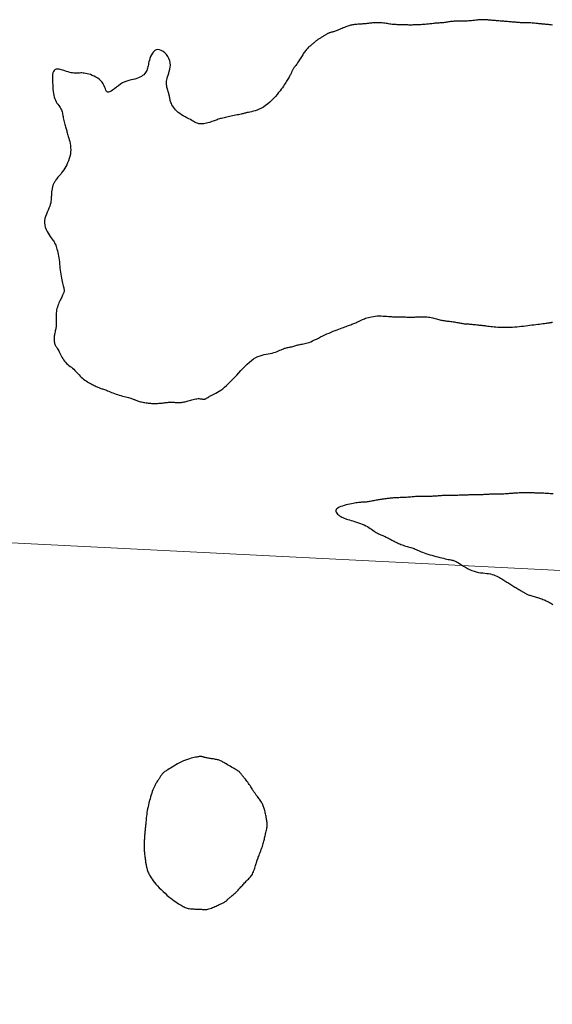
# Model space of a CAD drawing. Header units: millimetres. Extents: x 32690613 to 32693367, y 5343692 to 5344708.
# Tile 178 of 256: x 32692426 to 32692456, y 5344054 to 5344111. Entities that reach past the tile are written whole.
import ezdxf

# ---------------------------------------------------------------- set-up
doc = ezdxf.new("R2010")
doc.units = ezdxf.units.MM
doc.header["$LTSCALE"] = 20
doc.layers.get('0').update_dxf_attribs({"lineweight": 18})
doc.layers.get('Defpoints').update_dxf_attribs({"color": 11, "lineweight": 18})
doc.layers.add('02-DGM_HL_493.50', color=112, linetype='Continuous')
doc.layers.add('02-DGM_HL_494.00', color=122, linetype='Continuous')

# ---------------------------------------------------------------- blocks, each defined once
blk = doc.blocks.new('A$C78070446')
blk.add_line((4469470.041, 5342631.206), (4470219.624, 5342563.955))

msp = doc.modelspace()

# ---------------------------------------------------------------- linework, layer by layer
at = {"layer": '02-DGM_HL_493.50', "elevation": 493.5, "flags": 128}
msp.add_lwpolyline([(32692456.537, 5344083.616), (32692456.48, 5344083.617), (32692456.419, 5344083.618), (32692456.354, 5344083.62), (32692456.287, 5344083.624), (32692456.216, 5344083.627), (32692456.144, 5344083.631), (32692456.071, 5344083.635), (32692455.997, 5344083.64), (32692455.923, 5344083.644), (32692455.85, 5344083.647), (32692455.779, 5344083.65), (32692455.709, 5344083.653), (32692455.641, 5344083.655), (32692455.573, 5344083.657), (32692455.507, 5344083.658), (32692455.442, 5344083.66), (32692455.378, 5344083.661), (32692455.315, 5344083.662), (32692455.253, 5344083.663), (32692455.192, 5344083.664), (32692455.131, 5344083.664), (32692455.07, 5344083.665), (32692455.01, 5344083.666), (32692454.949, 5344083.666), (32692454.889, 5344083.666), (32692454.828, 5344083.665), (32692454.767, 5344083.664), (32692454.706, 5344083.663), (32692454.644, 5344083.661), (32692454.582, 5344083.659), (32692454.52, 5344083.656), (32692454.458, 5344083.653), (32692454.395, 5344083.649), (32692454.333, 5344083.645), (32692454.271, 5344083.641), (32692454.208, 5344083.636), (32692454.146, 5344083.631), (32692454.084, 5344083.626), (32692454.022, 5344083.621), (32692453.961, 5344083.616), (32692453.9, 5344083.611), (32692453.839, 5344083.606), (32692453.779, 5344083.602), (32692453.718, 5344083.599), (32692453.658, 5344083.596), (32692453.598, 5344083.593), (32692453.538, 5344083.591), (32692453.477, 5344083.589), (32692453.416, 5344083.588), (32692453.354, 5344083.587), (32692453.291, 5344083.587), (32692453.227, 5344083.587), (32692453.163, 5344083.587), (32692453.098, 5344083.587), (32692453.032, 5344083.586), (32692452.966, 5344083.585), (32692452.9, 5344083.584), (32692452.834, 5344083.582), (32692452.768, 5344083.579), (32692452.702, 5344083.575), (32692452.636, 5344083.571), (32692452.571, 5344083.567), (32692452.506, 5344083.562), (32692452.442, 5344083.558), (32692452.378, 5344083.555), (32692452.315, 5344083.552), (32692452.253, 5344083.55), (32692452.192, 5344083.548), (32692452.131, 5344083.548), (32692452.071, 5344083.548), (32692452.011, 5344083.548), (32692451.951, 5344083.548), (32692451.89, 5344083.548), (32692451.83, 5344083.547), (32692451.769, 5344083.547), (32692451.708, 5344083.545), (32692451.646, 5344083.544), (32692451.584, 5344083.542), (32692451.522, 5344083.54), (32692451.46, 5344083.538), (32692451.397, 5344083.535), (32692451.335, 5344083.533), (32692451.273, 5344083.531), (32692451.21, 5344083.528), (32692451.147, 5344083.526), (32692451.084, 5344083.524), (32692451.021, 5344083.522), (32692450.958, 5344083.521), (32692450.894, 5344083.519), (32692450.83, 5344083.519), (32692450.765, 5344083.519), (32692450.7, 5344083.519), (32692450.634, 5344083.519), (32692450.569, 5344083.519), (32692450.504, 5344083.519), (32692450.439, 5344083.518), (32692450.376, 5344083.517), (32692450.313, 5344083.515), (32692450.251, 5344083.512), (32692450.19, 5344083.509), (32692450.129, 5344083.504), (32692450.069, 5344083.5), (32692450.01, 5344083.495), (32692449.95, 5344083.489), (32692449.89, 5344083.484), (32692449.83, 5344083.48), (32692449.77, 5344083.476), (32692449.709, 5344083.472), (32692449.647, 5344083.469), (32692449.586, 5344083.466), (32692449.523, 5344083.464), (32692449.461, 5344083.463), (32692449.399, 5344083.462), (32692449.336, 5344083.461), (32692449.274, 5344083.462), (32692449.211, 5344083.462), (32692449.149, 5344083.463), (32692449.086, 5344083.464), (32692449.023, 5344083.464), (32692448.961, 5344083.464), (32692448.898, 5344083.463), (32692448.836, 5344083.461), (32692448.773, 5344083.458), (32692448.711, 5344083.454), (32692448.649, 5344083.449), (32692448.586, 5344083.444), (32692448.524, 5344083.438), (32692448.462, 5344083.433), (32692448.399, 5344083.427), (32692448.337, 5344083.422), (32692448.275, 5344083.418), (32692448.212, 5344083.414), (32692448.15, 5344083.41), (32692448.087, 5344083.407), (32692448.025, 5344083.404), (32692447.963, 5344083.401), (32692447.9, 5344083.399), (32692447.838, 5344083.396), (32692447.775, 5344083.394), (32692447.713, 5344083.391), (32692447.65, 5344083.389), (32692447.588, 5344083.386), (32692447.525, 5344083.382), (32692447.463, 5344083.379), (32692447.401, 5344083.374), (32692447.338, 5344083.369), (32692447.276, 5344083.364), (32692447.214, 5344083.357), (32692447.152, 5344083.351), (32692447.091, 5344083.344), (32692447.03, 5344083.336), (32692446.97, 5344083.329), (32692446.912, 5344083.321), (32692446.854, 5344083.314), (32692446.798, 5344083.306), (32692446.742, 5344083.299), (32692446.687, 5344083.291), (32692446.631, 5344083.283), (32692446.575, 5344083.275), (32692446.518, 5344083.265), (32692446.459, 5344083.255), (32692446.398, 5344083.244), (32692446.335, 5344083.231), (32692446.27, 5344083.217), (32692446.204, 5344083.203), (32692446.138, 5344083.19), (32692446.072, 5344083.176), (32692446.008, 5344083.164), (32692445.946, 5344083.154), (32692445.888, 5344083.145), (32692445.832, 5344083.139), (32692445.78, 5344083.134), (32692445.729, 5344083.131), (32692445.678, 5344083.129), (32692445.627, 5344083.127), (32692445.574, 5344083.125), (32692445.518, 5344083.122), (32692445.458, 5344083.117), (32692445.393, 5344083.111), (32692445.323, 5344083.102), (32692445.248, 5344083.091), (32692445.167, 5344083.078), (32692445.082, 5344083.062), (32692444.992, 5344083.044), (32692444.896, 5344083.023), (32692444.795, 5344082.999), (32692444.69, 5344082.973), (32692444.583, 5344082.944), (32692444.479, 5344082.912), (32692444.38, 5344082.877), (32692444.29, 5344082.84), (32692444.213, 5344082.799), (32692444.152, 5344082.755), (32692444.112, 5344082.709), (32692444.094, 5344082.659), (32692444.096, 5344082.608), (32692444.116, 5344082.556), (32692444.151, 5344082.503), (32692444.197, 5344082.452), (32692444.253, 5344082.403), (32692444.313, 5344082.358), (32692444.377, 5344082.316), (32692444.441, 5344082.279), (32692444.506, 5344082.247), (32692444.573, 5344082.218), (32692444.643, 5344082.191), (32692444.716, 5344082.166), (32692444.794, 5344082.141), (32692444.879, 5344082.116), (32692444.97, 5344082.089), (32692445.068, 5344082.06), (32692445.173, 5344082.029), (32692445.281, 5344081.996), (32692445.392, 5344081.959), (32692445.503, 5344081.921), (32692445.611, 5344081.879), (32692445.716, 5344081.835), (32692445.816, 5344081.788), (32692445.908, 5344081.739), (32692445.993, 5344081.687), (32692446.072, 5344081.635), (32692446.147, 5344081.582), (32692446.217, 5344081.531), (32692446.285, 5344081.482), (32692446.35, 5344081.436), (32692446.415, 5344081.395), (32692446.479, 5344081.358), (32692446.542, 5344081.326), (32692446.606, 5344081.296), (32692446.67, 5344081.269), (32692446.733, 5344081.244), (32692446.797, 5344081.218), (32692446.86, 5344081.192), (32692446.924, 5344081.165), (32692446.988, 5344081.135), (32692447.052, 5344081.102), (32692447.115, 5344081.069), (32692447.179, 5344081.034), (32692447.243, 5344080.998), (32692447.307, 5344080.963), (32692447.371, 5344080.927), (32692447.435, 5344080.893), (32692447.499, 5344080.859), (32692447.563, 5344080.827), (32692447.627, 5344080.797), (32692447.692, 5344080.767), (32692447.758, 5344080.74), (32692447.824, 5344080.714), (32692447.892, 5344080.689), (32692447.961, 5344080.666), (32692448.031, 5344080.644), (32692448.103, 5344080.624), (32692448.174, 5344080.604), (32692448.246, 5344080.585), (32692448.316, 5344080.565), (32692448.386, 5344080.545), (32692448.453, 5344080.524), (32692448.518, 5344080.501), (32692448.58, 5344080.477), (32692448.641, 5344080.45), (32692448.702, 5344080.422), (32692448.764, 5344080.393), (32692448.83, 5344080.362), (32692448.9, 5344080.33), (32692448.976, 5344080.298), (32692449.061, 5344080.264), (32692449.154, 5344080.23), (32692449.255, 5344080.195), (32692449.363, 5344080.16), (32692449.475, 5344080.126), (32692449.59, 5344080.092), (32692449.707, 5344080.059), (32692449.824, 5344080.028), (32692449.939, 5344079.998), (32692450.051, 5344079.97), (32692450.159, 5344079.944), (32692450.262, 5344079.92), (32692450.359, 5344079.898), (32692450.451, 5344079.878), (32692450.535, 5344079.86), (32692450.611, 5344079.844), (32692450.679, 5344079.83), (32692450.738, 5344079.817), (32692450.79, 5344079.805), (32692450.838, 5344079.792), (32692450.885, 5344079.776), (32692450.934, 5344079.756), (32692450.988, 5344079.73), (32692451.049, 5344079.697), (32692451.12, 5344079.655), (32692451.203, 5344079.603), (32692451.297, 5344079.544), (32692451.401, 5344079.479), (32692451.513, 5344079.413), (32692451.631, 5344079.347), (32692451.753, 5344079.285), (32692451.879, 5344079.228), (32692452.005, 5344079.181), (32692452.132, 5344079.144), (32692452.257, 5344079.117), (32692452.38, 5344079.097), (32692452.501, 5344079.082), (32692452.619, 5344079.07), (32692452.733, 5344079.058), (32692452.842, 5344079.044), (32692452.946, 5344079.026), (32692453.043, 5344079.002), (32692453.136, 5344078.972), (32692453.223, 5344078.938), (32692453.305, 5344078.901), (32692453.382, 5344078.861), (32692453.455, 5344078.821), (32692453.525, 5344078.78), (32692453.59, 5344078.74), (32692453.653, 5344078.701), (32692453.713, 5344078.665), (32692453.771, 5344078.629), (32692453.828, 5344078.595), (32692453.883, 5344078.56), (32692453.939, 5344078.527), (32692453.995, 5344078.492), (32692454.052, 5344078.457), (32692454.11, 5344078.422), (32692454.17, 5344078.385), (32692454.229, 5344078.349), (32692454.289, 5344078.312), (32692454.348, 5344078.276), (32692454.405, 5344078.241), (32692454.46, 5344078.207), (32692454.513, 5344078.175), (32692454.563, 5344078.145), (32692454.61, 5344078.116), (32692454.654, 5344078.089), (32692454.695, 5344078.064), (32692454.734, 5344078.04), (32692454.77, 5344078.018), (32692454.805, 5344077.997), (32692454.838, 5344077.977), (32692454.869, 5344077.958), (32692454.9, 5344077.939), (32692454.93, 5344077.922), (32692454.962, 5344077.904), (32692454.994, 5344077.887), (32692455.03, 5344077.871), (32692455.068, 5344077.854), (32692455.11, 5344077.837), (32692455.157, 5344077.82), (32692455.208, 5344077.802), (32692455.262, 5344077.785), (32692455.319, 5344077.767), (32692455.379, 5344077.749), (32692455.44, 5344077.73), (32692455.503, 5344077.712), (32692455.566, 5344077.694), (32692455.629, 5344077.675), (32692455.693, 5344077.657), (32692455.756, 5344077.637), (32692455.819, 5344077.617), (32692455.883, 5344077.595), (32692455.946, 5344077.572), (32692456.01, 5344077.547), (32692456.073, 5344077.519), (32692456.137, 5344077.489), (32692456.201, 5344077.457), (32692456.265, 5344077.422), (32692456.329, 5344077.386), (32692456.393, 5344077.349), (32692456.457, 5344077.311), (32692456.521, 5344077.272)], dxfattribs=at)
at = {"layer": '02-DGM_HL_494.00', "elevation": 494, "flags": 128}
msp.add_lwpolyline([(32692456.487, 5344110.441), (32692456.411, 5344110.449), (32692456.334, 5344110.457), (32692456.258, 5344110.464), (32692456.186, 5344110.472), (32692456.12, 5344110.478), (32692456.061, 5344110.485), (32692456.008, 5344110.49), (32692455.959, 5344110.495), (32692455.913, 5344110.5), (32692455.868, 5344110.504), (32692455.823, 5344110.509), (32692455.775, 5344110.514), (32692455.722, 5344110.52), (32692455.665, 5344110.525), (32692455.602, 5344110.532), (32692455.536, 5344110.538), (32692455.468, 5344110.545), (32692455.4, 5344110.551), (32692455.331, 5344110.556), (32692455.264, 5344110.561), (32692455.199, 5344110.565), (32692455.138, 5344110.567), (32692455.081, 5344110.569), (32692455.026, 5344110.57), (32692454.974, 5344110.57), (32692454.923, 5344110.57), (32692454.873, 5344110.57), (32692454.823, 5344110.571), (32692454.773, 5344110.572), (32692454.722, 5344110.574), (32692454.67, 5344110.576), (32692454.617, 5344110.579), (32692454.563, 5344110.583), (32692454.507, 5344110.587), (32692454.449, 5344110.592), (32692454.39, 5344110.597), (32692454.328, 5344110.602), (32692454.264, 5344110.608), (32692454.198, 5344110.613), (32692454.131, 5344110.619), (32692454.062, 5344110.625), (32692453.992, 5344110.631), (32692453.921, 5344110.637), (32692453.85, 5344110.643), (32692453.778, 5344110.649), (32692453.707, 5344110.655), (32692453.635, 5344110.661), (32692453.564, 5344110.667), (32692453.494, 5344110.673), (32692453.425, 5344110.679), (32692453.358, 5344110.685), (32692453.292, 5344110.691), (32692453.228, 5344110.696), (32692453.167, 5344110.701), (32692453.107, 5344110.706), (32692453.05, 5344110.711), (32692452.994, 5344110.716), (32692452.941, 5344110.721), (32692452.889, 5344110.725), (32692452.839, 5344110.729), (32692452.79, 5344110.734), (32692452.743, 5344110.738), (32692452.696, 5344110.741), (32692452.65, 5344110.744), (32692452.602, 5344110.747), (32692452.552, 5344110.748), (32692452.5, 5344110.748), (32692452.445, 5344110.746), (32692452.385, 5344110.743), (32692452.32, 5344110.738), (32692452.251, 5344110.732), (32692452.178, 5344110.724), (32692452.102, 5344110.716), (32692452.024, 5344110.707), (32692451.945, 5344110.699), (32692451.866, 5344110.69), (32692451.786, 5344110.682), (32692451.708, 5344110.676), (32692451.631, 5344110.67), (32692451.555, 5344110.665), (32692451.481, 5344110.662), (32692451.41, 5344110.659), (32692451.34, 5344110.657), (32692451.273, 5344110.655), (32692451.209, 5344110.655), (32692451.148, 5344110.655), (32692451.09, 5344110.655), (32692451.034, 5344110.656), (32692450.979, 5344110.656), (32692450.926, 5344110.656), (32692450.873, 5344110.655), (32692450.821, 5344110.652), (32692450.769, 5344110.648), (32692450.716, 5344110.643), (32692450.662, 5344110.636), (32692450.607, 5344110.627), (32692450.551, 5344110.618), (32692450.495, 5344110.609), (32692450.436, 5344110.6), (32692450.377, 5344110.591), (32692450.315, 5344110.583), (32692450.252, 5344110.576), (32692450.188, 5344110.57), (32692450.122, 5344110.565), (32692450.055, 5344110.56), (32692449.989, 5344110.555), (32692449.922, 5344110.55), (32692449.855, 5344110.545), (32692449.789, 5344110.54), (32692449.723, 5344110.533), (32692449.659, 5344110.526), (32692449.595, 5344110.519), (32692449.531, 5344110.511), (32692449.469, 5344110.503), (32692449.406, 5344110.496), (32692449.344, 5344110.489), (32692449.281, 5344110.483), (32692449.219, 5344110.477), (32692449.157, 5344110.472), (32692449.094, 5344110.468), (32692449.032, 5344110.465), (32692448.969, 5344110.462), (32692448.907, 5344110.459), (32692448.844, 5344110.456), (32692448.782, 5344110.454), (32692448.72, 5344110.451), (32692448.657, 5344110.449), (32692448.595, 5344110.447), (32692448.532, 5344110.445), (32692448.47, 5344110.444), (32692448.407, 5344110.443), (32692448.345, 5344110.443), (32692448.282, 5344110.444), (32692448.219, 5344110.445), (32692448.157, 5344110.447), (32692448.095, 5344110.45), (32692448.033, 5344110.452), (32692447.971, 5344110.455), (32692447.91, 5344110.458), (32692447.85, 5344110.46), (32692447.79, 5344110.461), (32692447.731, 5344110.462), (32692447.673, 5344110.463), (32692447.615, 5344110.463), (32692447.557, 5344110.464), (32692447.499, 5344110.465), (32692447.439, 5344110.468), (32692447.379, 5344110.472), (32692447.317, 5344110.479), (32692447.253, 5344110.487), (32692447.188, 5344110.498), (32692447.12, 5344110.509), (32692447.05, 5344110.521), (32692446.978, 5344110.533), (32692446.904, 5344110.544), (32692446.828, 5344110.554), (32692446.75, 5344110.562), (32692446.669, 5344110.568), (32692446.587, 5344110.571), (32692446.505, 5344110.572), (32692446.424, 5344110.572), (32692446.345, 5344110.57), (32692446.27, 5344110.566), (32692446.199, 5344110.562), (32692446.133, 5344110.557), (32692446.074, 5344110.551), (32692446.02, 5344110.545), (32692445.969, 5344110.539), (32692445.921, 5344110.533), (32692445.872, 5344110.526), (32692445.823, 5344110.52), (32692445.771, 5344110.514), (32692445.714, 5344110.509), (32692445.652, 5344110.504), (32692445.585, 5344110.499), (32692445.515, 5344110.494), (32692445.444, 5344110.49), (32692445.372, 5344110.485), (32692445.301, 5344110.48), (32692445.232, 5344110.475), (32692445.168, 5344110.468), (32692445.108, 5344110.461), (32692445.052, 5344110.453), (32692444.998, 5344110.443), (32692444.947, 5344110.432), (32692444.895, 5344110.418), (32692444.842, 5344110.402), (32692444.786, 5344110.384), (32692444.727, 5344110.362), (32692444.663, 5344110.337), (32692444.595, 5344110.31), (32692444.525, 5344110.281), (32692444.453, 5344110.251), (32692444.382, 5344110.221), (32692444.311, 5344110.191), (32692444.244, 5344110.164), (32692444.18, 5344110.138), (32692444.121, 5344110.115), (32692444.066, 5344110.095), (32692444.016, 5344110.077), (32692443.97, 5344110.062), (32692443.927, 5344110.048), (32692443.888, 5344110.036), (32692443.852, 5344110.025), (32692443.818, 5344110.015), (32692443.786, 5344110.006), (32692443.755, 5344109.997), (32692443.726, 5344109.987), (32692443.697, 5344109.978), (32692443.669, 5344109.967), (32692443.641, 5344109.955), (32692443.612, 5344109.941), (32692443.582, 5344109.925), (32692443.551, 5344109.907), (32692443.518, 5344109.887), (32692443.484, 5344109.866), (32692443.449, 5344109.843), (32692443.413, 5344109.819), (32692443.376, 5344109.794), (32692443.338, 5344109.769), (32692443.3, 5344109.745), (32692443.261, 5344109.721), (32692443.222, 5344109.697), (32692443.183, 5344109.674), (32692443.145, 5344109.651), (32692443.108, 5344109.628), (32692443.072, 5344109.605), (32692443.039, 5344109.583), (32692443.007, 5344109.561), (32692442.978, 5344109.539), (32692442.95, 5344109.517), (32692442.924, 5344109.494), (32692442.898, 5344109.471), (32692442.871, 5344109.447), (32692442.843, 5344109.423), (32692442.814, 5344109.396), (32692442.781, 5344109.369), (32692442.745, 5344109.339), (32692442.706, 5344109.308), (32692442.665, 5344109.276), (32692442.623, 5344109.241), (32692442.579, 5344109.204), (32692442.536, 5344109.166), (32692442.494, 5344109.126), (32692442.453, 5344109.083), (32692442.414, 5344109.039), (32692442.377, 5344108.993), (32692442.341, 5344108.945), (32692442.306, 5344108.895), (32692442.272, 5344108.843), (32692442.238, 5344108.79), (32692442.203, 5344108.734), (32692442.169, 5344108.678), (32692442.133, 5344108.619), (32692442.096, 5344108.56), (32692442.059, 5344108.501), (32692442.022, 5344108.442), (32692441.985, 5344108.384), (32692441.949, 5344108.328), (32692441.913, 5344108.274), (32692441.878, 5344108.224), (32692441.844, 5344108.178), (32692441.811, 5344108.135), (32692441.78, 5344108.095), (32692441.75, 5344108.058), (32692441.723, 5344108.022), (32692441.697, 5344107.989), (32692441.674, 5344107.956), (32692441.653, 5344107.924), (32692441.635, 5344107.892), (32692441.618, 5344107.859), (32692441.603, 5344107.827), (32692441.588, 5344107.793), (32692441.574, 5344107.758), (32692441.558, 5344107.722), (32692441.541, 5344107.684), (32692441.522, 5344107.643), (32692441.501, 5344107.601), (32692441.476, 5344107.555), (32692441.449, 5344107.507), (32692441.42, 5344107.457), (32692441.388, 5344107.403), (32692441.354, 5344107.347), (32692441.318, 5344107.288), (32692441.28, 5344107.225), (32692441.24, 5344107.159), (32692441.197, 5344107.09), (32692441.15, 5344107.017), (32692441.098, 5344106.939), (32692441.041, 5344106.856), (32692440.977, 5344106.768), (32692440.907, 5344106.674), (32692440.827, 5344106.574), (32692440.74, 5344106.467), (32692440.644, 5344106.357), (32692440.541, 5344106.245), (32692440.432, 5344106.134), (32692440.318, 5344106.026), (32692440.201, 5344105.925), (32692440.081, 5344105.831), (32692439.959, 5344105.749), (32692439.837, 5344105.679), (32692439.716, 5344105.621), (32692439.598, 5344105.574), (32692439.484, 5344105.535), (32692439.376, 5344105.505), (32692439.275, 5344105.48), (32692439.184, 5344105.46), (32692439.104, 5344105.444), (32692439.035, 5344105.429), (32692438.976, 5344105.416), (32692438.924, 5344105.404), (32692438.876, 5344105.392), (32692438.83, 5344105.381), (32692438.783, 5344105.369), (32692438.732, 5344105.356), (32692438.674, 5344105.343), (32692438.607, 5344105.328), (32692438.533, 5344105.311), (32692438.453, 5344105.294), (32692438.368, 5344105.276), (32692438.281, 5344105.257), (32692438.192, 5344105.239), (32692438.103, 5344105.221), (32692438.017, 5344105.203), (32692437.934, 5344105.185), (32692437.854, 5344105.169), (32692437.777, 5344105.152), (32692437.703, 5344105.136), (32692437.632, 5344105.119), (32692437.564, 5344105.102), (32692437.499, 5344105.084), (32692437.436, 5344105.066), (32692437.375, 5344105.046), (32692437.316, 5344105.025), (32692437.257, 5344105.004), (32692437.197, 5344104.982), (32692437.137, 5344104.959), (32692437.073, 5344104.937), (32692437.007, 5344104.914), (32692436.937, 5344104.891), (32692436.862, 5344104.868), (32692436.783, 5344104.846), (32692436.703, 5344104.826), (32692436.622, 5344104.809), (32692436.542, 5344104.794), (32692436.466, 5344104.784), (32692436.394, 5344104.779), (32692436.327, 5344104.78), (32692436.268, 5344104.787), (32692436.214, 5344104.8), (32692436.162, 5344104.819), (32692436.111, 5344104.843), (32692436.058, 5344104.873), (32692436, 5344104.907), (32692435.935, 5344104.945), (32692435.861, 5344104.987), (32692435.775, 5344105.032), (32692435.681, 5344105.081), (32692435.58, 5344105.134), (32692435.476, 5344105.189), (32692435.371, 5344105.248), (32692435.267, 5344105.31), (32692435.169, 5344105.375), (32692435.078, 5344105.443), (32692434.997, 5344105.514), (32692434.926, 5344105.587), (32692434.864, 5344105.661), (32692434.81, 5344105.735), (32692434.764, 5344105.808), (32692434.725, 5344105.879), (32692434.693, 5344105.947), (32692434.667, 5344106.011), (32692434.646, 5344106.07), (32692434.63, 5344106.125), (32692434.617, 5344106.177), (32692434.606, 5344106.227), (32692434.597, 5344106.276), (32692434.588, 5344106.324), (32692434.579, 5344106.373), (32692434.567, 5344106.424), (32692434.554, 5344106.476), (32692434.538, 5344106.531), (32692434.521, 5344106.588), (32692434.503, 5344106.647), (32692434.485, 5344106.707), (32692434.468, 5344106.768), (32692434.452, 5344106.829), (32692434.438, 5344106.891), (32692434.426, 5344106.953), (32692434.418, 5344107.017), (32692434.414, 5344107.082), (32692434.414, 5344107.151), (32692434.419, 5344107.223), (32692434.43, 5344107.301), (32692434.447, 5344107.385), (32692434.471, 5344107.476), (32692434.501, 5344107.575), (32692434.536, 5344107.681), (32692434.57, 5344107.792), (32692434.6, 5344107.909), (32692434.622, 5344108.029), (32692434.632, 5344108.151), (32692434.626, 5344108.275), (32692434.601, 5344108.399), (32692434.554, 5344108.521), (32692434.488, 5344108.639), (32692434.406, 5344108.749), (32692434.313, 5344108.846), (32692434.213, 5344108.928), (32692434.109, 5344108.989), (32692434.007, 5344109.028), (32692433.909, 5344109.039), (32692433.82, 5344109.02), (32692433.74, 5344108.976), (32692433.668, 5344108.911), (32692433.605, 5344108.829), (32692433.55, 5344108.736), (32692433.503, 5344108.636), (32692433.464, 5344108.535), (32692433.432, 5344108.436), (32692433.408, 5344108.345), (32692433.39, 5344108.261), (32692433.375, 5344108.183), (32692433.362, 5344108.11), (32692433.348, 5344108.041), (32692433.333, 5344107.975), (32692433.314, 5344107.911), (32692433.289, 5344107.847), (32692433.256, 5344107.783), (32692433.215, 5344107.72), (32692433.167, 5344107.659), (32692433.111, 5344107.6), (32692433.046, 5344107.545), (32692432.974, 5344107.495), (32692432.894, 5344107.45), (32692432.805, 5344107.411), (32692432.709, 5344107.379), (32692432.606, 5344107.352), (32692432.496, 5344107.327), (32692432.382, 5344107.301), (32692432.264, 5344107.27), (32692432.144, 5344107.233), (32692432.022, 5344107.186), (32692431.899, 5344107.126), (32692431.777, 5344107.051), (32692431.658, 5344106.968), (32692431.542, 5344106.88), (32692431.432, 5344106.795), (32692431.33, 5344106.717), (32692431.237, 5344106.654), (32692431.155, 5344106.611), (32692431.086, 5344106.593), (32692431.03, 5344106.606), (32692430.985, 5344106.645), (32692430.947, 5344106.707), (32692430.912, 5344106.785), (32692430.876, 5344106.874), (32692430.837, 5344106.971), (32692430.789, 5344107.069), (32692430.73, 5344107.163), (32692430.657, 5344107.25), (32692430.571, 5344107.329), (32692430.476, 5344107.4), (32692430.374, 5344107.462), (32692430.269, 5344107.517), (32692430.163, 5344107.563), (32692430.06, 5344107.602), (32692429.961, 5344107.634), (32692429.87, 5344107.658), (32692429.786, 5344107.675), (32692429.708, 5344107.687), (32692429.636, 5344107.694), (32692429.567, 5344107.697), (32692429.501, 5344107.698), (32692429.438, 5344107.696), (32692429.375, 5344107.694), (32692429.312, 5344107.692), (32692429.249, 5344107.69), (32692429.183, 5344107.691), (32692429.114, 5344107.694), (32692429.042, 5344107.701), (32692428.964, 5344107.713), (32692428.88, 5344107.731), (32692428.789, 5344107.755), (32692428.69, 5344107.785), (32692428.587, 5344107.82), (32692428.481, 5344107.854), (32692428.377, 5344107.884), (32692428.277, 5344107.907), (32692428.184, 5344107.919), (32692428.102, 5344107.915), (32692428.033, 5344107.892), (32692427.98, 5344107.847), (32692427.941, 5344107.783), (32692427.914, 5344107.701), (32692427.898, 5344107.605), (32692427.89, 5344107.498), (32692427.889, 5344107.382), (32692427.891, 5344107.26), (32692427.896, 5344107.136), (32692427.901, 5344107.011), (32692427.907, 5344106.887), (32692427.914, 5344106.766), (32692427.925, 5344106.647), (32692427.94, 5344106.532), (32692427.959, 5344106.423), (32692427.983, 5344106.32), (32692428.015, 5344106.223), (32692428.053, 5344106.135), (32692428.097, 5344106.053), (32692428.144, 5344105.978), (32692428.194, 5344105.907), (32692428.243, 5344105.84), (32692428.29, 5344105.777), (32692428.333, 5344105.715), (32692428.371, 5344105.653), (32692428.401, 5344105.592), (32692428.424, 5344105.53), (32692428.442, 5344105.467), (32692428.457, 5344105.403), (32692428.469, 5344105.338), (32692428.479, 5344105.271), (32692428.49, 5344105.202), (32692428.502, 5344105.13), (32692428.517, 5344105.057), (32692428.533, 5344104.982), (32692428.552, 5344104.906), (32692428.571, 5344104.831), (32692428.591, 5344104.757), (32692428.611, 5344104.685), (32692428.631, 5344104.617), (32692428.65, 5344104.552), (32692428.667, 5344104.493), (32692428.684, 5344104.436), (32692428.7, 5344104.381), (32692428.716, 5344104.325), (32692428.733, 5344104.267), (32692428.751, 5344104.204), (32692428.772, 5344104.135), (32692428.794, 5344104.058), (32692428.82, 5344103.97), (32692428.846, 5344103.874), (32692428.872, 5344103.769), (32692428.895, 5344103.658), (32692428.914, 5344103.542), (32692428.927, 5344103.422), (32692428.931, 5344103.298), (32692428.926, 5344103.173), (32692428.91, 5344103.048), (32692428.883, 5344102.923), (32692428.848, 5344102.799), (32692428.805, 5344102.678), (32692428.756, 5344102.561), (32692428.702, 5344102.449), (32692428.646, 5344102.342), (32692428.587, 5344102.242), (32692428.528, 5344102.15), (32692428.47, 5344102.065), (32692428.412, 5344101.987), (32692428.356, 5344101.914), (32692428.302, 5344101.848), (32692428.251, 5344101.786), (32692428.203, 5344101.729), (32692428.159, 5344101.675), (32692428.119, 5344101.625), (32692428.084, 5344101.578), (32692428.053, 5344101.534), (32692428.025, 5344101.493), (32692428.001, 5344101.454), (32692427.98, 5344101.417), (32692427.962, 5344101.383), (32692427.947, 5344101.35), (32692427.933, 5344101.319), (32692427.922, 5344101.289), (32692427.912, 5344101.26), (32692427.904, 5344101.231), (32692427.896, 5344101.202), (32692427.889, 5344101.172), (32692427.882, 5344101.141), (32692427.875, 5344101.108), (32692427.868, 5344101.074), (32692427.861, 5344101.036), (32692427.853, 5344100.996), (32692427.846, 5344100.953), (32692427.84, 5344100.906), (32692427.834, 5344100.855), (32692427.829, 5344100.8), (32692427.826, 5344100.739), (32692427.824, 5344100.674), (32692427.821, 5344100.604), (32692427.818, 5344100.528), (32692427.811, 5344100.447), (32692427.8, 5344100.361), (32692427.784, 5344100.269), (32692427.76, 5344100.171), (32692427.727, 5344100.068), (32692427.685, 5344099.96), (32692427.637, 5344099.847), (32692427.586, 5344099.73), (32692427.536, 5344099.609), (32692427.492, 5344099.486), (32692427.457, 5344099.362), (32692427.436, 5344099.237), (32692427.431, 5344099.112), (32692427.445, 5344098.987), (32692427.477, 5344098.865), (32692427.522, 5344098.747), (32692427.577, 5344098.634), (32692427.638, 5344098.527), (32692427.701, 5344098.428), (32692427.763, 5344098.338), (32692427.82, 5344098.259), (32692427.869, 5344098.192), (32692427.91, 5344098.134), (32692427.945, 5344098.083), (32692427.975, 5344098.036), (32692428.001, 5344097.991), (32692428.025, 5344097.944), (32692428.047, 5344097.893), (32692428.07, 5344097.836), (32692428.094, 5344097.769), (32692428.119, 5344097.695), (32692428.144, 5344097.612), (32692428.168, 5344097.523), (32692428.192, 5344097.427), (32692428.215, 5344097.325), (32692428.236, 5344097.219), (32692428.254, 5344097.109), (32692428.27, 5344096.995), (32692428.283, 5344096.88), (32692428.295, 5344096.762), (32692428.306, 5344096.644), (32692428.317, 5344096.526), (32692428.328, 5344096.408), (32692428.342, 5344096.292), (32692428.357, 5344096.179), (32692428.375, 5344096.069), (32692428.396, 5344095.963), (32692428.418, 5344095.861), (32692428.44, 5344095.765), (32692428.462, 5344095.675), (32692428.483, 5344095.593), (32692428.502, 5344095.518), (32692428.519, 5344095.451), (32692428.532, 5344095.394), (32692428.542, 5344095.344), (32692428.548, 5344095.301), (32692428.551, 5344095.262), (32692428.551, 5344095.227), (32692428.548, 5344095.194), (32692428.541, 5344095.162), (32692428.532, 5344095.129), (32692428.519, 5344095.094), (32692428.503, 5344095.057), (32692428.485, 5344095.016), (32692428.464, 5344094.972), (32692428.441, 5344094.925), (32692428.415, 5344094.873), (32692428.387, 5344094.817), (32692428.357, 5344094.756), (32692428.325, 5344094.689), (32692428.293, 5344094.618), (32692428.26, 5344094.544), (32692428.228, 5344094.466), (32692428.198, 5344094.385), (32692428.17, 5344094.303), (32692428.146, 5344094.219), (32692428.126, 5344094.135), (32692428.111, 5344094.051), (32692428.1, 5344093.968), (32692428.093, 5344093.886), (32692428.09, 5344093.807), (32692428.089, 5344093.73), (32692428.09, 5344093.657), (32692428.091, 5344093.587), (32692428.094, 5344093.522), (32692428.096, 5344093.462), (32692428.098, 5344093.406), (32692428.099, 5344093.354), (32692428.099, 5344093.303), (32692428.098, 5344093.254), (32692428.095, 5344093.206), (32692428.09, 5344093.156), (32692428.082, 5344093.105), (32692428.073, 5344093.051), (32692428.062, 5344092.995), (32692428.049, 5344092.937), (32692428.036, 5344092.877), (32692428.023, 5344092.816), (32692428.01, 5344092.754), (32692427.999, 5344092.691), (32692427.99, 5344092.629), (32692427.983, 5344092.566), (32692427.979, 5344092.504), (32692427.978, 5344092.443), (32692427.98, 5344092.383), (32692427.986, 5344092.326), (32692427.994, 5344092.271), (32692428.006, 5344092.219), (32692428.022, 5344092.171), (32692428.041, 5344092.127), (32692428.063, 5344092.085), (32692428.089, 5344092.044), (32692428.117, 5344092.003), (32692428.147, 5344091.96), (32692428.178, 5344091.913), (32692428.211, 5344091.862), (32692428.244, 5344091.804), (32692428.278, 5344091.74), (32692428.313, 5344091.669), (32692428.35, 5344091.593), (32692428.388, 5344091.515), (32692428.429, 5344091.436), (32692428.474, 5344091.357), (32692428.523, 5344091.281), (32692428.576, 5344091.209), (32692428.635, 5344091.142), (32692428.697, 5344091.079), (32692428.763, 5344091.02), (32692428.831, 5344090.963), (32692428.9, 5344090.908), (32692428.969, 5344090.852), (32692429.037, 5344090.796), (32692429.103, 5344090.737), (32692429.167, 5344090.676), (32692429.228, 5344090.612), (32692429.288, 5344090.547), (32692429.348, 5344090.481), (32692429.407, 5344090.415), (32692429.468, 5344090.351), (32692429.531, 5344090.288), (32692429.596, 5344090.229), (32692429.665, 5344090.173), (32692429.736, 5344090.121), (32692429.809, 5344090.072), (32692429.883, 5344090.027), (32692429.956, 5344089.984), (32692430.027, 5344089.945), (32692430.096, 5344089.908), (32692430.162, 5344089.874), (32692430.224, 5344089.841), (32692430.282, 5344089.812), (32692430.336, 5344089.784), (32692430.388, 5344089.758), (32692430.437, 5344089.734), (32692430.484, 5344089.713), (32692430.53, 5344089.693), (32692430.574, 5344089.674), (32692430.618, 5344089.658), (32692430.663, 5344089.643), (32692430.708, 5344089.628), (32692430.755, 5344089.612), (32692430.804, 5344089.596), (32692430.857, 5344089.579), (32692430.913, 5344089.559), (32692430.974, 5344089.536), (32692431.04, 5344089.51), (32692431.111, 5344089.482), (32692431.187, 5344089.451), (32692431.266, 5344089.418), (32692431.35, 5344089.386), (32692431.436, 5344089.353), (32692431.526, 5344089.321), (32692431.617, 5344089.29), (32692431.711, 5344089.261), (32692431.805, 5344089.234), (32692431.899, 5344089.21), (32692431.99, 5344089.186), (32692432.077, 5344089.164), (32692432.159, 5344089.144), (32692432.235, 5344089.124), (32692432.303, 5344089.105), (32692432.362, 5344089.087), (32692432.413, 5344089.07), (32692432.458, 5344089.053), (32692432.5, 5344089.036), (32692432.538, 5344089.019), (32692432.577, 5344089.003), (32692432.616, 5344088.986), (32692432.658, 5344088.969), (32692432.705, 5344088.952), (32692432.756, 5344088.935), (32692432.81, 5344088.918), (32692432.868, 5344088.901), (32692432.927, 5344088.884), (32692432.988, 5344088.869), (32692433.051, 5344088.855), (32692433.114, 5344088.842), (32692433.177, 5344088.83), (32692433.24, 5344088.82), (32692433.303, 5344088.811), (32692433.367, 5344088.803), (32692433.431, 5344088.797), (32692433.496, 5344088.792), (32692433.562, 5344088.789), (32692433.628, 5344088.786), (32692433.696, 5344088.785), (32692433.764, 5344088.785), (32692433.832, 5344088.786), (32692433.901, 5344088.788), (32692433.968, 5344088.791), (32692434.035, 5344088.795), (32692434.1, 5344088.801), (32692434.164, 5344088.807), (32692434.225, 5344088.814), (32692434.284, 5344088.822), (32692434.343, 5344088.83), (32692434.401, 5344088.838), (32692434.46, 5344088.845), (32692434.519, 5344088.851), (32692434.58, 5344088.855), (32692434.643, 5344088.857), (32692434.709, 5344088.856), (32692434.776, 5344088.854), (32692434.845, 5344088.851), (32692434.914, 5344088.847), (32692434.984, 5344088.843), (32692435.052, 5344088.84), (32692435.118, 5344088.839), (32692435.182, 5344088.84), (32692435.243, 5344088.844), (32692435.302, 5344088.85), (32692435.359, 5344088.86), (32692435.416, 5344088.871), (32692435.473, 5344088.885), (32692435.532, 5344088.9), (32692435.592, 5344088.918), (32692435.657, 5344088.936), (32692435.724, 5344088.956), (32692435.795, 5344088.976), (32692435.868, 5344088.996), (32692435.941, 5344089.014), (32692436.014, 5344089.03), (32692436.085, 5344089.044), (32692436.154, 5344089.053), (32692436.219, 5344089.058), (32692436.279, 5344089.058), (32692436.334, 5344089.054), (32692436.386, 5344089.048), (32692436.433, 5344089.04), (32692436.478, 5344089.034), (32692436.519, 5344089.029), (32692436.558, 5344089.028), (32692436.595, 5344089.031), (32692436.631, 5344089.041), (32692436.666, 5344089.056), (32692436.702, 5344089.077), (32692436.74, 5344089.101), (32692436.781, 5344089.129), (32692436.827, 5344089.159), (32692436.878, 5344089.192), (32692436.935, 5344089.225), (32692437, 5344089.259), (32692437.072, 5344089.295), (32692437.151, 5344089.334), (32692437.237, 5344089.378), (32692437.327, 5344089.427), (32692437.423, 5344089.485), (32692437.524, 5344089.551), (32692437.628, 5344089.628), (32692437.736, 5344089.716), (32692437.847, 5344089.814), (32692437.961, 5344089.921), (32692438.076, 5344090.036), (32692438.194, 5344090.157), (32692438.312, 5344090.282), (32692438.432, 5344090.41), (32692438.552, 5344090.539), (32692438.672, 5344090.669), (32692438.792, 5344090.796), (32692438.912, 5344090.92), (32692439.033, 5344091.038), (32692439.153, 5344091.148), (32692439.275, 5344091.248), (32692439.396, 5344091.336), (32692439.518, 5344091.411), (32692439.641, 5344091.471), (32692439.764, 5344091.518), (32692439.885, 5344091.554), (32692440.005, 5344091.583), (32692440.123, 5344091.606), (32692440.237, 5344091.627), (32692440.348, 5344091.647), (32692440.453, 5344091.67), (32692440.554, 5344091.697), (32692440.649, 5344091.728), (32692440.739, 5344091.761), (32692440.824, 5344091.796), (32692440.903, 5344091.83), (32692440.978, 5344091.862), (32692441.047, 5344091.892), (32692441.111, 5344091.918), (32692441.17, 5344091.939), (32692441.225, 5344091.955), (32692441.278, 5344091.968), (32692441.327, 5344091.979), (32692441.376, 5344091.988), (32692441.424, 5344091.997), (32692441.473, 5344092.006), (32692441.524, 5344092.018), (32692441.577, 5344092.031), (32692441.632, 5344092.047), (32692441.689, 5344092.064), (32692441.747, 5344092.082), (32692441.807, 5344092.1), (32692441.868, 5344092.117), (32692441.93, 5344092.133), (32692441.992, 5344092.147), (32692442.054, 5344092.159), (32692442.117, 5344092.169), (32692442.182, 5344092.18), (32692442.25, 5344092.192), (32692442.322, 5344092.207), (32692442.399, 5344092.225), (32692442.481, 5344092.25), (32692442.57, 5344092.281), (32692442.666, 5344092.32), (32692442.769, 5344092.365), (32692442.877, 5344092.416), (32692442.99, 5344092.471), (32692443.107, 5344092.529), (32692443.227, 5344092.588), (32692443.348, 5344092.647), (32692443.471, 5344092.705), (32692443.594, 5344092.761), (32692443.716, 5344092.814), (32692443.836, 5344092.864), (32692443.953, 5344092.912), (32692444.066, 5344092.956), (32692444.175, 5344092.999), (32692444.278, 5344093.038), (32692444.374, 5344093.074), (32692444.463, 5344093.108), (32692444.545, 5344093.139), (32692444.621, 5344093.167), (32692444.692, 5344093.194), (32692444.76, 5344093.22), (32692444.825, 5344093.244), (32692444.887, 5344093.268), (32692444.949, 5344093.291), (32692445.011, 5344093.314), (32692445.072, 5344093.338), (32692445.131, 5344093.361), (32692445.189, 5344093.383), (32692445.245, 5344093.406), (32692445.298, 5344093.428), (32692445.347, 5344093.449), (32692445.392, 5344093.47), (32692445.433, 5344093.49), (32692445.471, 5344093.51), (32692445.508, 5344093.529), (32692445.546, 5344093.549), (32692445.586, 5344093.569), (32692445.629, 5344093.589), (32692445.679, 5344093.611), (32692445.736, 5344093.633), (32692445.803, 5344093.657), (32692445.877, 5344093.681), (32692445.96, 5344093.705), (32692446.05, 5344093.728), (32692446.146, 5344093.749), (32692446.247, 5344093.767), (32692446.354, 5344093.78), (32692446.464, 5344093.79), (32692446.578, 5344093.793), (32692446.693, 5344093.793), (32692446.807, 5344093.788), (32692446.917, 5344093.782), (32692447.023, 5344093.774), (32692447.121, 5344093.765), (32692447.21, 5344093.757), (32692447.287, 5344093.751), (32692447.351, 5344093.747), (32692447.405, 5344093.745), (32692447.451, 5344093.745), (32692447.493, 5344093.746), (32692447.534, 5344093.748), (32692447.577, 5344093.749), (32692447.626, 5344093.75), (32692447.683, 5344093.75), (32692447.751, 5344093.748), (32692447.828, 5344093.745), (32692447.912, 5344093.741), (32692447.998, 5344093.736), (32692448.085, 5344093.732), (32692448.17, 5344093.727), (32692448.25, 5344093.724), (32692448.322, 5344093.721), (32692448.385, 5344093.719), (32692448.439, 5344093.719), (32692448.488, 5344093.72), (32692448.533, 5344093.722), (32692448.578, 5344093.725), (32692448.625, 5344093.728), (32692448.677, 5344093.732), (32692448.735, 5344093.736), (32692448.801, 5344093.739), (32692448.876, 5344093.743), (32692448.957, 5344093.745), (32692449.042, 5344093.746), (32692449.131, 5344093.745), (32692449.22, 5344093.742), (32692449.31, 5344093.736), (32692449.397, 5344093.727), (32692449.482, 5344093.714), (32692449.563, 5344093.699), (32692449.641, 5344093.681), (32692449.716, 5344093.662), (32692449.788, 5344093.642), (32692449.858, 5344093.622), (32692449.925, 5344093.603), (32692449.989, 5344093.586), (32692450.051, 5344093.571), (32692450.112, 5344093.557), (32692450.171, 5344093.546), (32692450.23, 5344093.536), (32692450.289, 5344093.527), (32692450.349, 5344093.518), (32692450.41, 5344093.51), (32692450.474, 5344093.502), (32692450.54, 5344093.494), (32692450.607, 5344093.485), (32692450.676, 5344093.476), (32692450.746, 5344093.467), (32692450.815, 5344093.457), (32692450.884, 5344093.447), (32692450.951, 5344093.436), (32692451.015, 5344093.426), (32692451.077, 5344093.415), (32692451.135, 5344093.403), (32692451.191, 5344093.392), (32692451.244, 5344093.382), (32692451.294, 5344093.372), (32692451.343, 5344093.363), (32692451.389, 5344093.355), (32692451.433, 5344093.349), (32692451.475, 5344093.344), (32692451.517, 5344093.341), (32692451.559, 5344093.339), (32692451.602, 5344093.337), (32692451.648, 5344093.335), (32692451.697, 5344093.332), (32692451.751, 5344093.329), (32692451.81, 5344093.325), (32692451.876, 5344093.319), (32692451.947, 5344093.312), (32692452.02, 5344093.304), (32692452.094, 5344093.296), (32692452.168, 5344093.288), (32692452.238, 5344093.279), (32692452.304, 5344093.272), (32692452.362, 5344093.265), (32692452.413, 5344093.259), (32692452.457, 5344093.255), (32692452.497, 5344093.251), (32692452.536, 5344093.247), (32692452.576, 5344093.243), (32692452.62, 5344093.238), (32692452.669, 5344093.232), (32692452.727, 5344093.225), (32692452.795, 5344093.216), (32692452.873, 5344093.206), (32692452.96, 5344093.196), (32692453.054, 5344093.185), (32692453.155, 5344093.174), (32692453.261, 5344093.164), (32692453.372, 5344093.156), (32692453.487, 5344093.15), (32692453.604, 5344093.146), (32692453.722, 5344093.145), (32692453.843, 5344093.145), (32692453.965, 5344093.148), (32692454.088, 5344093.153), (32692454.212, 5344093.159), (32692454.336, 5344093.168), (32692454.461, 5344093.178), (32692454.585, 5344093.189), (32692454.71, 5344093.201), (32692454.833, 5344093.215), (32692454.956, 5344093.229), (32692455.077, 5344093.243), (32692455.196, 5344093.259), (32692455.314, 5344093.274), (32692455.429, 5344093.289), (32692455.542, 5344093.303), (32692455.651, 5344093.318), (32692455.756, 5344093.331), (32692455.855, 5344093.344), (32692455.947, 5344093.356), (32692456.032, 5344093.367), (32692456.109, 5344093.377), (32692456.176, 5344093.386), (32692456.233, 5344093.394), (32692456.282, 5344093.4), (32692456.323, 5344093.405), (32692456.357, 5344093.41), (32692456.387, 5344093.414), (32692456.413, 5344093.418), (32692456.438, 5344093.422), (32692456.462, 5344093.427), (32692456.487, 5344093.431)], dxfattribs=at)
msp.add_lwpolyline([(32692439.541, 5344062.447), (32692439.553, 5344062.489), (32692439.563, 5344062.523), (32692439.572, 5344062.55), (32692439.579, 5344062.57), (32692439.584, 5344062.587), (32692439.589, 5344062.6), (32692439.594, 5344062.612), (32692439.598, 5344062.624), (32692439.602, 5344062.638), (32692439.608, 5344062.654), (32692439.614, 5344062.674), (32692439.623, 5344062.699), (32692439.633, 5344062.73), (32692439.647, 5344062.769), (32692439.664, 5344062.815), (32692439.685, 5344062.87), (32692439.711, 5344062.936), (32692439.74, 5344063.009), (32692439.771, 5344063.089), (32692439.804, 5344063.173), (32692439.836, 5344063.26), (32692439.868, 5344063.347), (32692439.898, 5344063.432), (32692439.924, 5344063.513), (32692439.947, 5344063.589), (32692439.966, 5344063.66), (32692439.983, 5344063.728), (32692439.998, 5344063.792), (32692440.011, 5344063.855), (32692440.024, 5344063.917), (32692440.037, 5344063.978), (32692440.051, 5344064.041), (32692440.067, 5344064.105), (32692440.084, 5344064.17), (32692440.101, 5344064.236), (32692440.118, 5344064.302), (32692440.134, 5344064.368), (32692440.148, 5344064.433), (32692440.159, 5344064.497), (32692440.167, 5344064.559), (32692440.171, 5344064.619), (32692440.172, 5344064.678), (32692440.17, 5344064.735), (32692440.165, 5344064.792), (32692440.158, 5344064.848), (32692440.15, 5344064.906), (32692440.139, 5344064.965), (32692440.128, 5344065.026), (32692440.117, 5344065.089), (32692440.105, 5344065.154), (32692440.092, 5344065.22), (32692440.079, 5344065.287), (32692440.065, 5344065.353), (32692440.051, 5344065.418), (32692440.036, 5344065.481), (32692440.021, 5344065.542), (32692440.005, 5344065.599), (32692439.987, 5344065.654), (32692439.969, 5344065.706), (32692439.949, 5344065.758), (32692439.926, 5344065.808), (32692439.901, 5344065.859), (32692439.873, 5344065.91), (32692439.841, 5344065.962), (32692439.806, 5344066.017), (32692439.768, 5344066.072), (32692439.729, 5344066.127), (32692439.689, 5344066.182), (32692439.65, 5344066.234), (32692439.612, 5344066.284), (32692439.577, 5344066.33), (32692439.546, 5344066.371), (32692439.519, 5344066.407), (32692439.496, 5344066.438), (32692439.475, 5344066.467), (32692439.456, 5344066.495), (32692439.437, 5344066.524), (32692439.417, 5344066.555), (32692439.395, 5344066.59), (32692439.37, 5344066.631), (32692439.341, 5344066.678), (32692439.307, 5344066.731), (32692439.271, 5344066.788), (32692439.231, 5344066.849), (32692439.19, 5344066.912), (32692439.146, 5344066.976), (32692439.102, 5344067.04), (32692439.057, 5344067.102), (32692439.013, 5344067.161), (32692438.969, 5344067.218), (32692438.926, 5344067.271), (32692438.884, 5344067.321), (32692438.845, 5344067.368), (32692438.808, 5344067.412), (32692438.775, 5344067.452), (32692438.745, 5344067.489), (32692438.719, 5344067.522), (32692438.696, 5344067.552), (32692438.677, 5344067.579), (32692438.659, 5344067.603), (32692438.643, 5344067.625), (32692438.628, 5344067.645), (32692438.613, 5344067.663), (32692438.597, 5344067.68), (32692438.58, 5344067.696), (32692438.561, 5344067.712), (32692438.538, 5344067.729), (32692438.511, 5344067.746), (32692438.479, 5344067.767), (32692438.44, 5344067.79), (32692438.394, 5344067.817), (32692438.34, 5344067.848), (32692438.277, 5344067.885), (32692438.207, 5344067.926), (32692438.132, 5344067.97), (32692438.054, 5344068.015), (32692437.975, 5344068.061), (32692437.898, 5344068.106), (32692437.825, 5344068.15), (32692437.757, 5344068.189), (32692437.697, 5344068.225), (32692437.643, 5344068.256), (32692437.594, 5344068.284), (32692437.549, 5344068.308), (32692437.506, 5344068.33), (32692437.463, 5344068.348), (32692437.42, 5344068.365), (32692437.374, 5344068.379), (32692437.325, 5344068.392), (32692437.273, 5344068.404), (32692437.218, 5344068.415), (32692437.161, 5344068.425), (32692437.103, 5344068.435), (32692437.045, 5344068.444), (32692436.986, 5344068.453), (32692436.929, 5344068.462), (32692436.873, 5344068.471), (32692436.819, 5344068.481), (32692436.768, 5344068.49), (32692436.719, 5344068.5), (32692436.673, 5344068.509), (32692436.631, 5344068.519), (32692436.593, 5344068.527), (32692436.559, 5344068.535), (32692436.53, 5344068.543), (32692436.505, 5344068.549), (32692436.483, 5344068.555), (32692436.464, 5344068.56), (32692436.446, 5344068.565), (32692436.431, 5344068.569), (32692436.416, 5344068.572), (32692436.4, 5344068.574), (32692436.385, 5344068.576), (32692436.367, 5344068.577), (32692436.346, 5344068.576), (32692436.32, 5344068.574), (32692436.289, 5344068.571), (32692436.25, 5344068.565), (32692436.203, 5344068.558), (32692436.147, 5344068.548), (32692436.079, 5344068.535), (32692436.002, 5344068.519), (32692435.916, 5344068.499), (32692435.822, 5344068.475), (32692435.721, 5344068.447), (32692435.616, 5344068.413), (32692435.506, 5344068.373), (32692435.393, 5344068.328), (32692435.278, 5344068.275), (32692435.162, 5344068.218), (32692435.048, 5344068.157), (32692434.937, 5344068.095), (32692434.831, 5344068.033), (32692434.731, 5344067.972), (32692434.638, 5344067.915), (32692434.555, 5344067.864), (32692434.483, 5344067.819), (32692434.42, 5344067.779), (32692434.367, 5344067.745), (32692434.321, 5344067.714), (32692434.281, 5344067.685), (32692434.247, 5344067.658), (32692434.217, 5344067.632), (32692434.191, 5344067.605), (32692434.166, 5344067.576), (32692434.142, 5344067.546), (32692434.12, 5344067.514), (32692434.098, 5344067.481), (32692434.076, 5344067.447), (32692434.054, 5344067.411), (32692434.032, 5344067.375), (32692434.007, 5344067.338), (32692433.982, 5344067.301), (32692433.955, 5344067.262), (32692433.926, 5344067.221), (32692433.897, 5344067.177), (32692433.866, 5344067.13), (32692433.834, 5344067.079), (32692433.802, 5344067.024), (32692433.769, 5344066.963), (32692433.735, 5344066.896), (32692433.702, 5344066.823), (32692433.668, 5344066.745), (32692433.634, 5344066.661), (32692433.6, 5344066.571), (32692433.567, 5344066.477), (32692433.534, 5344066.377), (32692433.501, 5344066.272), (32692433.469, 5344066.163), (32692433.439, 5344066.05), (32692433.409, 5344065.935), (32692433.382, 5344065.819), (32692433.356, 5344065.703), (32692433.332, 5344065.589), (32692433.311, 5344065.478), (32692433.293, 5344065.37), (32692433.278, 5344065.268), (32692433.265, 5344065.171), (32692433.255, 5344065.08), (32692433.246, 5344064.993), (32692433.239, 5344064.912), (32692433.233, 5344064.836), (32692433.228, 5344064.766), (32692433.222, 5344064.7), (32692433.216, 5344064.64), (32692433.211, 5344064.584), (32692433.205, 5344064.532), (32692433.199, 5344064.482), (32692433.193, 5344064.434), (32692433.187, 5344064.386), (32692433.181, 5344064.339), (32692433.176, 5344064.291), (32692433.171, 5344064.241), (32692433.167, 5344064.19), (32692433.163, 5344064.137), (32692433.159, 5344064.082), (32692433.155, 5344064.025), (32692433.151, 5344063.967), (32692433.147, 5344063.907), (32692433.143, 5344063.845), (32692433.14, 5344063.781), (32692433.136, 5344063.716), (32692433.133, 5344063.65), (32692433.13, 5344063.582), (32692433.128, 5344063.514), (32692433.127, 5344063.445), (32692433.127, 5344063.376), (32692433.129, 5344063.307), (32692433.133, 5344063.237), (32692433.138, 5344063.168), (32692433.144, 5344063.1), (32692433.151, 5344063.032), (32692433.159, 5344062.965), (32692433.168, 5344062.899), (32692433.177, 5344062.835), (32692433.185, 5344062.772), (32692433.194, 5344062.71), (32692433.202, 5344062.651), (32692433.211, 5344062.593), (32692433.219, 5344062.537), (32692433.227, 5344062.482), (32692433.236, 5344062.429), (32692433.244, 5344062.379), (32692433.253, 5344062.329), (32692433.262, 5344062.282), (32692433.272, 5344062.235), (32692433.283, 5344062.189), (32692433.296, 5344062.141), (32692433.311, 5344062.092), (32692433.329, 5344062.04), (32692433.351, 5344061.986), (32692433.376, 5344061.926), (32692433.406, 5344061.863), (32692433.441, 5344061.793), (32692433.481, 5344061.72), (32692433.529, 5344061.641), (32692433.584, 5344061.557), (32692433.647, 5344061.468), (32692433.72, 5344061.374), (32692433.802, 5344061.276), (32692433.894, 5344061.173), (32692433.995, 5344061.067), (32692434.102, 5344060.96), (32692434.213, 5344060.853), (32692434.326, 5344060.748), (32692434.439, 5344060.647), (32692434.55, 5344060.552), (32692434.656, 5344060.464), (32692434.756, 5344060.385), (32692434.85, 5344060.314), (32692434.938, 5344060.252), (32692435.021, 5344060.196), (32692435.099, 5344060.146), (32692435.172, 5344060.102), (32692435.242, 5344060.063), (32692435.307, 5344060.027), (32692435.369, 5344059.996), (32692435.429, 5344059.968), (32692435.487, 5344059.943), (32692435.544, 5344059.921), (32692435.601, 5344059.903), (32692435.658, 5344059.887), (32692435.716, 5344059.874), (32692435.776, 5344059.865), (32692435.838, 5344059.858), (32692435.902, 5344059.853), (32692435.968, 5344059.85), (32692436.034, 5344059.848), (32692436.101, 5344059.846), (32692436.167, 5344059.845), (32692436.232, 5344059.843), (32692436.296, 5344059.84), (32692436.358, 5344059.836), (32692436.418, 5344059.832), (32692436.477, 5344059.827), (32692436.536, 5344059.824), (32692436.594, 5344059.822), (32692436.654, 5344059.824), (32692436.715, 5344059.83), (32692436.777, 5344059.84), (32692436.842, 5344059.856), (32692436.909, 5344059.877), (32692436.977, 5344059.901), (32692437.045, 5344059.929), (32692437.113, 5344059.958), (32692437.18, 5344059.988), (32692437.245, 5344060.019), (32692437.308, 5344060.048), (32692437.368, 5344060.076), (32692437.424, 5344060.101), (32692437.478, 5344060.125), (32692437.528, 5344060.148), (32692437.574, 5344060.169), (32692437.617, 5344060.189), (32692437.656, 5344060.208), (32692437.692, 5344060.225), (32692437.723, 5344060.242), (32692437.751, 5344060.259), (32692437.776, 5344060.275), (32692437.798, 5344060.29), (32692437.819, 5344060.306), (32692437.837, 5344060.321), (32692437.855, 5344060.337), (32692437.873, 5344060.353), (32692437.89, 5344060.369), (32692437.908, 5344060.387), (32692437.927, 5344060.405), (32692437.947, 5344060.425), (32692437.97, 5344060.446), (32692437.995, 5344060.47), (32692438.023, 5344060.495), (32692438.055, 5344060.522), (32692438.091, 5344060.552), (32692438.131, 5344060.584), (32692438.173, 5344060.618), (32692438.217, 5344060.654), (32692438.262, 5344060.692), (32692438.308, 5344060.731), (32692438.353, 5344060.77), (32692438.397, 5344060.811), (32692438.439, 5344060.852), (32692438.48, 5344060.893), (32692438.519, 5344060.936), (32692438.558, 5344060.978), (32692438.596, 5344061.022), (32692438.634, 5344061.065), (32692438.673, 5344061.11), (32692438.712, 5344061.155), (32692438.753, 5344061.202), (32692438.795, 5344061.248), (32692438.837, 5344061.295), (32692438.88, 5344061.342), (32692438.923, 5344061.388), (32692438.967, 5344061.434), (32692439.01, 5344061.479), (32692439.053, 5344061.523), (32692439.095, 5344061.566), (32692439.136, 5344061.609), (32692439.176, 5344061.652), (32692439.215, 5344061.697), (32692439.253, 5344061.745), (32692439.29, 5344061.795), (32692439.324, 5344061.851), (32692439.357, 5344061.912), (32692439.388, 5344061.978), (32692439.416, 5344062.049), (32692439.443, 5344062.122), (32692439.467, 5344062.195), (32692439.489, 5344062.266), (32692439.509, 5344062.333), (32692439.526, 5344062.394)], close=True, dxfattribs=at)

# ---------------------------------------------------------------- block references
at = {"layer": 'Defpoints', "rotation": 2.237485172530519}
msp.add_blockref('A$C78070446', (28434719.524, -168960.664), dxfattribs=at)

doc.saveas('drawing.dxf')
